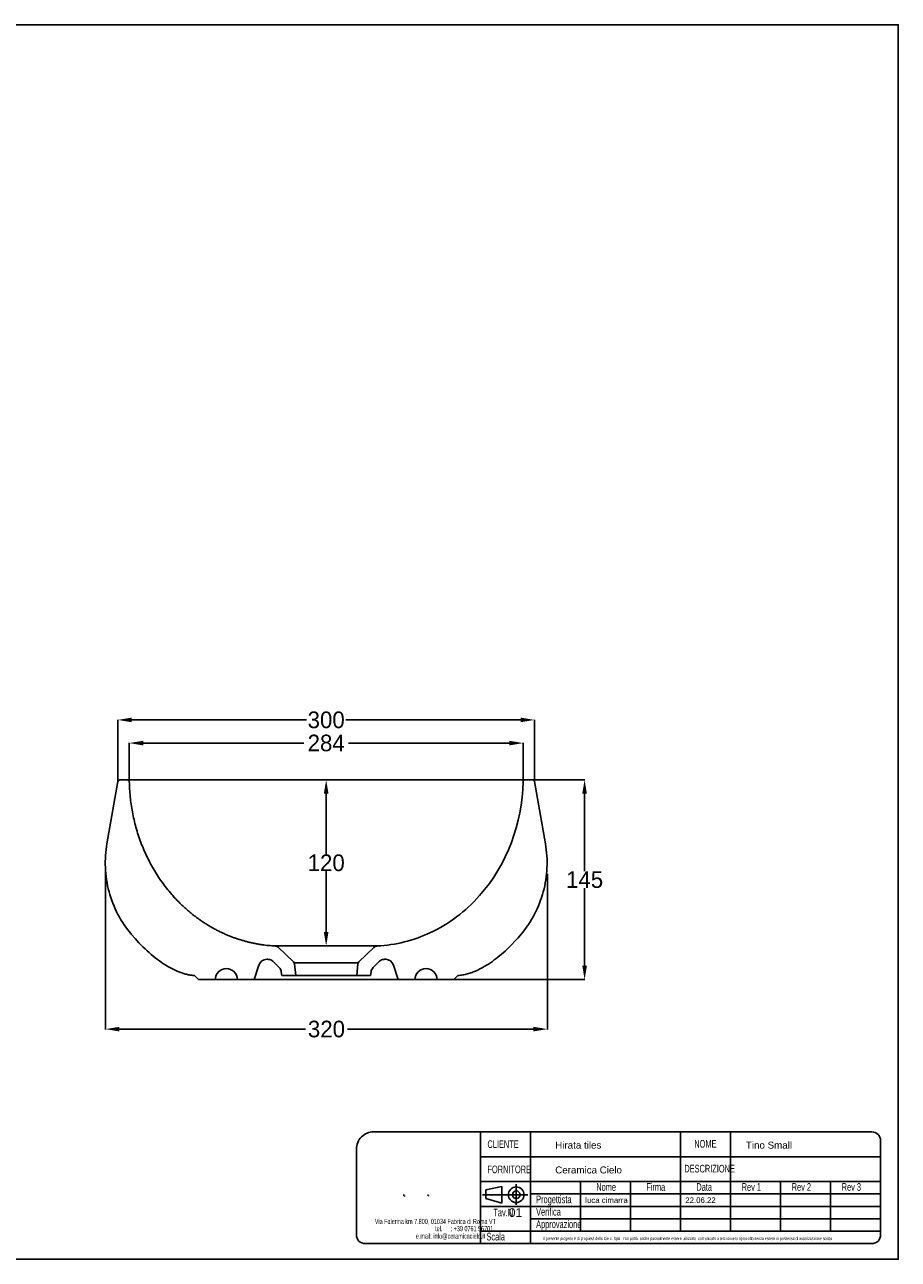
# Model space of a CAD drawing. Header units: centimetres. Extents: x -288 to 972, y 165 to 1056.
# Tile 2 of 2: x 342 to 972, y 165 to 1056. Entities that reach past the tile are written whole.
import ezdxf

# ---------------------------------------------------------------- set-up
doc = ezdxf.new("R2010")
doc.units = ezdxf.units.CM
doc.header["$MEASUREMENT"] = 0
for name, color, linetype in [('Cartiglio', 7, 'Continuous'), ('FORMAT', 7, 'Continuous'), ('Quote', 4, 'Continuous'), ('Sezione', 1, 'Continuous'), ('Vista', 9, 'Continuous')]:
    doc.layers.add(name, color=color, linetype=linetype)
doc.styles.add('SLDTEXTSTYLE1', font='TXT', dxfattribs={"width": 0.605})
doc.dimstyles.new('STANDARD_ACAD', dxfattribs={"dimtxt": 0.18, "dimasz": 0.18, "dimexe": 0.18, "dimexo": 0.0625, "dimgap": 0.09, "dimtad": 0, "dimtih": 1, "dimtoh": 1, "dimdec": 4, "dimzin": 0, "dimdsep": 46, "dimtxsty": 'Standard', "dimcen": 0.09, "dimadec": 0, "dimazin": 0, "dimtfac": 1, "dimtdec": 4, "dimtofl": 0, "dimtmove": 0, "dimatfit": 3, "dimfxl": 1, "dimtolj": 1, "dimtzin": 0, "dimarcsym": 0})

# ---------------------------------------------------------------- blocks, each defined once
blk = doc.blocks.new('*D10')
at = {"layer": 'Defpoints', "color": 0, "transparency": 16777216}
for p in [(701.79, 537.83), (417.83, 509.84), (701.79, 509.84)]:
    blk.add_point(p, dxfattribs=at)
at = {"layer": 'Quote', "color": 0, "lineweight": -2, "transparency": 16777216}
for p, q in [((417.83, 509.9), (417.83, 538.01)), ((427.83, 537.83), (543.72, 537.83)), ((691.79, 537.83), (575.9, 537.83)), ((701.79, 509.9), (701.79, 538.01))]:
    blk.add_line(p, q, dxfattribs=at)
at = {"layer": 'Quote', "color": 0, "transparency": 16777216}
for points in [[(427.83, 539.5), (427.83, 536.16), (417.83, 537.83)], [(691.79, 539.5), (691.79, 536.16), (701.79, 537.83)]]:
    blk.add_solid(points, dxfattribs=at)
at = {"layer": 'Quote', "color": 0, "transparency": 16777216, "insert": (559.81, 537.83), "char_height": 12, "attachment_point": 5}
blk.add_mtext('\\A1;284', dxfattribs=at)
blk = doc.blocks.new('*D11')
at = {"layer": 'Defpoints', "color": 0, "transparency": 16777216}
for p in [(710.03, 554.54), (409.59, 510.11), (710.03, 510.11)]:
    blk.add_point(p, dxfattribs=at)
at = {"layer": 'Quote', "color": 0, "lineweight": -2, "transparency": 16777216}
for p, q in [((409.59, 510.17), (409.59, 554.72)), ((419.59, 554.54), (545.72, 554.54)), ((700.03, 554.54), (573.9, 554.54)), ((710.03, 510.17), (710.03, 554.72))]:
    blk.add_line(p, q, dxfattribs=at)
at = {"layer": 'Quote', "color": 0, "transparency": 16777216}
for points in [[(419.59, 556.21), (419.59, 552.88), (409.59, 554.54)], [(700.03, 556.21), (700.03, 552.88), (710.03, 554.54)]]:
    blk.add_solid(points, dxfattribs=at)
at = {"layer": 'Quote', "color": 0, "transparency": 16777216, "insert": (559.81, 554.54), "char_height": 12, "attachment_point": 5}
blk.add_mtext('\\A1;300', dxfattribs=at)
blk = doc.blocks.new('*D13')
at = {"layer": 'Defpoints', "color": 0, "transparency": 16777216}
for p in [(559.81, 511.35), (560.01, 511.35), (560.01, 391.41)]:
    blk.add_point(p, dxfattribs=at)
at = {"layer": 'Quote', "color": 0, "lineweight": -2, "transparency": 16777216}
for p, q in [((559.95, 511.35), (559.63, 511.35)), ((559.81, 501.35), (559.81, 457.47)), ((559.81, 401.41), (559.81, 445.29)), ((559.95, 391.41), (559.63, 391.41))]:
    blk.add_line(p, q, dxfattribs=at)
at = {"layer": 'Quote', "color": 0, "transparency": 16777216}
for points in [[(558.14, 501.35), (561.48, 501.35), (559.81, 511.35)], [(558.14, 401.41), (561.48, 401.41), (559.81, 391.41)]]:
    blk.add_solid(points, dxfattribs=at)
at = {"layer": 'Quote', "color": 0, "transparency": 16777216, "insert": (559.81, 451.38), "char_height": 12, "attachment_point": 5}
blk.add_mtext('\\A1;120', dxfattribs=at)
blk = doc.blocks.new('*D14')
at = {"layer": 'Defpoints', "color": 0, "transparency": 16777216}
for p in [(400.7, 445.72), (719.32, 443.59), (719.32, 331.4)]:
    blk.add_point(p, dxfattribs=at)
at = {"layer": 'Quote', "color": 0, "lineweight": -2, "transparency": 16777216}
for p, q in [((400.7, 445.66), (400.7, 331.22)), ((719.32, 443.53), (719.32, 331.22)), ((410.7, 331.4), (544.92, 331.4)), ((709.32, 331.4), (575.1, 331.4))]:
    blk.add_line(p, q, dxfattribs=at)
at = {"layer": 'Quote', "color": 0, "transparency": 16777216}
for points in [[(410.7, 333.06), (410.7, 329.73), (400.7, 331.4)], [(709.32, 333.06), (709.32, 329.73), (719.32, 331.4)]]:
    blk.add_solid(points, dxfattribs=at)
at = {"layer": 'Quote', "color": 0, "transparency": 16777216, "insert": (560.01, 331.4), "char_height": 12, "attachment_point": 5}
blk.add_mtext('\\A1;320', dxfattribs=at)
blk = doc.blocks.new('*D16')
at = {"layer": 'Defpoints', "color": 0, "transparency": 16777216}
for p in [(708.49, 511.35, 58.76), (746.17, 511.35), (559.75, 367.11, 58.76)]:
    blk.add_point(p, dxfattribs=at)
at = {"layer": 'Quote', "color": 0, "lineweight": -2, "transparency": 16777216}
for p, q in [((708.55, 511.35), (746.35, 511.35)), ((746.17, 501.35), (746.17, 445.32)), ((746.17, 377.11), (746.17, 433.14)), ((559.81, 367.11), (746.35, 367.11))]:
    blk.add_line(p, q, dxfattribs=at)
at = {"layer": 'Quote', "color": 0, "transparency": 16777216}
for points in [[(744.5, 501.35), (747.84, 501.35), (746.17, 511.35)], [(744.5, 377.11), (747.84, 377.11), (746.17, 367.11)]]:
    blk.add_solid(points, dxfattribs=at)
at = {"layer": 'Quote', "color": 0, "transparency": 16777216, "insert": (746.17, 439.23), "char_height": 12, "attachment_point": 5}
blk.add_mtext('\\A1;145', dxfattribs=at)

msp = doc.modelspace()

# ---------------------------------------------------------------- linework, layer by layer
at = {"layer": 'Cartiglio'}
for points in [[(615.45, 211.56), (615.45, 211.56), (616.4, 211.56), (616.4, 211.56)], [(616.4, 211.2), (616.4, 210.91), (616.34, 210.72), (616.23, 210.61)], [(632.87, 211.51), (632.87, 211.51), (633.55, 211.51), (633.55, 211.51)], [(633.55, 211.32), (633.55, 211.09), (633.52, 210.95), (633.41, 210.86)]]:
    msp.add_open_spline(points, degree=3, dxfattribs=at)
at = {"layer": 'FORMAT'}
for p, q in [((675.02, 215.4), (686.53, 217.88)), ((675.02, 211.87), (675.02, 215.4)), ((686.53, 211.87), (686.53, 217.88)), ((696.86, 211.87), (696.86, 219.44)), ((705.26, 211.87), (672.47, 211.87)), ((675.02, 211.87), (675.02, 209.1)), ((675.02, 209.1), (686.53, 205.89)), ((686.53, 211.87), (686.53, 205.89)), ((696.86, 211.87), (696.86, 204.61))]:
    msp.add_line(p, q, dxfattribs=at)
for radius in [5.66, 2.73]:
    msp.add_circle((696.86, 211.87), radius, dxfattribs=at)
at = {"layer": 'Quote'}
for p, q in [((779.26, 221.4), (779.26, 185.57)), ((815.33, 221.4), (815.33, 185.57)), ((851.4, 221.4), (851.4, 185.57)), ((887.47, 221.4), (887.47, 185.57)), ((923.55, 221.4), (923.55, 185.57)), ((707.11, 212.45), (959.62, 212.45)), ((707.11, 203.49), (959.62, 203.49)), ((707.11, 194.53), (959.62, 194.53)), ((743.19, 185.57), (959.62, 185.57))]:
    msp.add_line(p, q, dxfattribs=at)
for points in [[(594.03, 257.24), (671.04, 257.24), (671.04, 176.61), (587.92, 176.61, -0.414214), (581.62, 182.91), (581.62, 244.83, -0.414214)], [(851.4, 257.24), (953.32, 257.24, -0.414214), (959.62, 250.94), (959.62, 239.32), (851.4, 239.32)]]:
    msp.add_lwpolyline(points, format="xyb", close=True, dxfattribs=at)
for points in [[(671.04, 257.24), (815.33, 257.24), (815.33, 239.32), (671.04, 239.32)], [(707.11, 239.32), (671.04, 239.32), (671.04, 257.24), (707.11, 257.24)], [(707.11, 257.24), (815.33, 257.24), (815.33, 239.32), (707.11, 239.32)], [(851.4, 239.32), (815.33, 239.32), (815.33, 257.24), (851.4, 257.24)], [(671.04, 239.32), (815.33, 239.32), (815.33, 221.4), (671.04, 221.4)], [(707.11, 221.4), (671.04, 221.4), (671.04, 239.32), (707.11, 239.32)], [(707.11, 239.32), (815.33, 239.32), (815.33, 221.4), (707.11, 221.4)], [(851.4, 239.32), (959.62, 239.32), (959.62, 221.4), (851.4, 221.4)], [(707.11, 185.57), (671.04, 185.57), (671.04, 221.4), (707.11, 221.4)], [(707.11, 221.4), (743.19, 221.4), (743.19, 185.57), (707.11, 185.57)], [(743.19, 221.4), (959.62, 221.4), (959.62, 185.57), (743.19, 185.57)], [(671.04, 185.57), (707.11, 185.57), (707.11, 203.49), (671.04, 203.49)], [(707.11, 185.57), (671.04, 185.57), (671.04, 176.61), (707.11, 176.61)]]:
    msp.add_lwpolyline(points, close=True, dxfattribs=at)
msp.add_lwpolyline([(671.04, 176.61), (953.32, 176.61, 0.414214), (959.62, 182.91), (959.62, 185.57)], format="xyb", dxfattribs=at)
at = {"layer": 'Sezione', "lineweight": -3}
for p, q in [((410.91, 511.34), (411.07, 511.35)), ((411.07, 511.35), (416.33, 511.35)), ((416.51, 511.34), (416.33, 511.35)), ((703.29, 511.35), (708.55, 511.35)), ((536.28, 379.85), (525.4, 390.3)), ((583.34, 379.85), (594.22, 390.3)), ((507.81, 367.11), (511.28, 377.67)), ((516.92, 381.79), (516.98, 381.8)), ((517, 381.8), (516.98, 381.8)), ((517, 381.8), (517.05, 381.8)), ((518.24, 381.72), (517.54, 381.77)), ((525.95, 375.92), (521.34, 380.34)), ((537.81, 370.11), (536.89, 378.63)), ((581.81, 370.11), (582.73, 378.63)), ((593.67, 375.92), (598.28, 380.34)), ((601.39, 381.72), (602.08, 381.77)), ((602.62, 381.8), (602.57, 381.8)), ((602.62, 381.8), (602.64, 381.8)), ((602.7, 381.79), (602.64, 381.8)), ((611.81, 367.11), (608.34, 377.67)), ((467.81, 367.11), (464.81, 370.11)), ((467.81, 367.11), (479.81, 367.11)), ((495.81, 367.11), (507.81, 367.11)), ((527.75, 370.11), (527.46, 372.85)), ((527.75, 370.11), (537.81, 370.11)), ((591.87, 370.11), (581.81, 370.11)), ((591.87, 370.11), (592.17, 372.85)), ((623.81, 367.11), (611.81, 367.11)), ((651.81, 367.11), (639.81, 367.11)), ((654.81, 370.11), (651.81, 367.11)), ((651.81, 367.11), (654.81, 370.11))]:
    msp.add_line(p, q, dxfattribs=at)
for points in [[(464.81, 370.11), (464.19, 370.15), (463.57, 370.21), (462.94, 370.28), (462.31, 370.36), (461.67, 370.46), (461.02, 370.57), (460.37, 370.7), (459.71, 370.84), (459.05, 370.99), (458.38, 371.16), (457.7, 371.34), (457.02, 371.54), (455.64, 371.98), (454.25, 372.48), (452.84, 373.03), (451.41, 373.64), (449.96, 374.32), (448.51, 375.04), (447.04, 375.83), (445.56, 376.67), (444.08, 377.56), (442.59, 378.51), (441.09, 379.52), (439.59, 380.57), (438.09, 381.68), (436.59, 382.83), (435.09, 384.04), (433.6, 385.29), (432.11, 386.58), (430.63, 387.92), (429.16, 389.29), (427.7, 390.71), (424.81, 393.65), (421.99, 396.72), (419.23, 399.91), (417.89, 401.55), (416.59, 403.23), (415.32, 404.96), (414.1, 406.73), (412.92, 408.54), (411.78, 410.39), (410.69, 412.27), (409.65, 414.19), (408.66, 416.15), (407.72, 418.14), (406.83, 420.15), (406, 422.2), (405.22, 424.27), (404.5, 426.36), (403.84, 428.47), (403.23, 430.6), (402.69, 432.75), (402.2, 434.91), (401.78, 437.09), (401.42, 439.27), (401.11, 441.45), (400.87, 443.64), (400.69, 445.83), (400.57, 448.02), (400.51, 450.21), (400.5, 452.39), (400.56, 454.55), (400.68, 456.71), (400.85, 458.86), (401.08, 460.99), (401.36, 463.1), (401.7, 465.19), (409.59, 510.11)], [(710.03, 510.11), (717.92, 465.19), (718.27, 463.03), (718.56, 460.86), (718.79, 458.69), (718.96, 456.52), (719.07, 454.34), (719.12, 452.17), (719.11, 449.99), (719.05, 447.81), (718.92, 445.64), (718.73, 443.47), (718.49, 441.31), (718.19, 439.15), (717.83, 437), (717.4, 434.86), (716.93, 432.73), (716.39, 430.6), (715.79, 428.5), (715.14, 426.41), (714.43, 424.35), (713.67, 422.31), (712.85, 420.29), (711.97, 418.29), (711.05, 416.32), (710.07, 414.38), (709.04, 412.46), (707.95, 410.57), (706.82, 408.72), (705.63, 406.89), (704.39, 405.09), (703.11, 403.33), (701.77, 401.6), (700.39, 399.91), (698.21, 397.37), (695.96, 394.88), (693.63, 392.43), (691.24, 390.04), (688.78, 387.72), (686.25, 385.48), (683.67, 383.34), (682.36, 382.31), (681.03, 381.3), (679.67, 380.32), (678.27, 379.34), (676.83, 378.38), (675.35, 377.44), (673.83, 376.54), (672.29, 375.67), (670.71, 374.84), (669.12, 374.06), (667.49, 373.33), (666.67, 372.99), (665.85, 372.66), (665.02, 372.35), (664.19, 372.05), (663.35, 371.77), (662.51, 371.51), (661.67, 371.27), (660.83, 371.05), (659.98, 370.85), (659.13, 370.67), (658.28, 370.51), (657.43, 370.38), (656.58, 370.27), (655.72, 370.18), (654.81, 370.11)]]:
    msp.add_lwpolyline(points, dxfattribs=at)
at = {"layer": 'Sezione', "lineweight": -3, "extrusion": (0, 0, -1)}
for centre, radius, start, end in [((-411.08, 509.84), 1.51, 10.2769, 83.42862), ((-708.55, 509.85), 1.5, 89.99946, 170.03771), ((-487.81, 367.11), 8, 360, 90), ((-516.98, 375.79), 6, 18.21988, 89.28136), ((-516.98, 375.8), 6, 89.29879, 89.38543), ((-602.64, 375.8), 6, 90.61457, 90.70121), ((-602.64, 375.79), 6, 90.71864, 161.78012), ((-631.81, 367.11), 8, 90, 180)]:
    msp.add_arc(centre, radius, start, end, dxfattribs=at)
at = {"layer": 'Sezione', "lineweight": -3}
for centre, radius, start, end in [((416.32, 509.84), 1.51, 1.53478, 82.80699), ((703.29, 509.85), 1.5, 89.99827, 178.82015), ((522.63, 387.42), 4, 76.97965, 87.13983), ((522.63, 387.42), 4, 46.16914, 76.97965), ((596.99, 387.42), 4, 103.02035, 133.83086), ((596.99, 387.42), 4, 92.86017, 103.02035), ((487.81, 367.11), 8, 360, 90), ((516.98, 375.8), 6, 84.64014, 89.78148), ((517.88, 376.73), 5, 46.16914, 85.8921), ((522.48, 372.31), 5, 6.1766, 46.16914), ((534.9, 378.41), 2, 6.1761, 46.17663), ((584.72, 378.41), 2, 133.82337, 173.8239), ((597.14, 372.31), 5, 133.83086, 173.8234), ((601.74, 376.73), 5, 94.1079, 133.83086), ((602.64, 375.8), 6, 90.21852, 95.35986), ((631.81, 367.11), 8, 90, 180)]:
    msp.add_arc(centre, radius, start, end, dxfattribs=at)
msp.add_rational_spline([(522.83, 391.41), (503.15, 392.4), (485.01, 400.84), (464.64, 410.32), (449.19, 427.73), (418.82, 461.95), (417.83, 509.88)], [0.994677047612, 0.929354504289, 0.896047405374, 0.861396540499, 0.861396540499, 0.861396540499, 0.995208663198], degree=2, knots=[1.59999, 1.59999, 1.59999, 41.257953, 41.257953, 86.998815, 86.998815, 180.696626, 180.696626, 180.696626], dxfattribs=at)
msp.add_open_spline([(701.79, 509.88), (701.17, 479.92), (690.48, 450.32), (670.43, 427.73), (660.42, 416.45), (648.3, 407.21), (634.61, 400.84), (622.7, 395.29), (609.9, 392.07), (596.79, 391.41)], degree=3, knots=[1.498843, 1.498843, 1.498843, 1.498843, 93.202604, 93.202604, 93.202604, 138.619698, 138.619698, 138.619698, 178.112783, 178.112783, 178.112783, 178.112783], dxfattribs=at)
at = {"layer": 'Vista'}
for p, q in [((416.33, 511.35), (703.29, 511.35)), ((522.83, 391.41), (597.19, 391.41)), ((536.69, 379.29), (582.93, 379.29)), ((479.81, 367.11), (495.81, 367.11)), ((507.81, 367.11), (611.81, 367.11)), ((537.81, 370.11), (581.81, 370.11)), ((623.81, 367.11), (639.81, 367.11))]:
    msp.add_line(p, q, dxfattribs=at)
msp.add_lwpolyline([(-287.6, 1056.28), (972.4, 1056.28), (972.4, 165.28), (-287.6, 165.28)], close=True, dxfattribs=at)

# ---------------------------------------------------------------- texts
at = {"layer": 'FORMAT', "attachment_point": 1, "style": 'SLDTEXTSTYLE1'}
for s, insert, char_height in [('{\\fArial|b0|i0|c0|p34;CLIENTE}', (676.09, 251.14), 5.517), ('{\\fArial|b0|i0|c0|p34;NOME}', (825.28, 251.38), 5.517), ('{\\fArial|b0|i0|c0|p34;FORNITORE}', (676.09, 232.93), 5.517), ('{\\fArial|b0|i0|c0|p34;DESCRIZIONE}', (818.1, 233.47), 5.517), ('{\\fArial|b0|i0|c0|p34;Nome}', (754.6, 220.24), 5.517), ('{\\fArial|b0|i0|c0|p34;Firma}', (790.67, 220.24), 5.517), ('{\\fArial|b0|i0|c0|p34;Data}', (826.74, 220.24), 5.517), ('{\\fArial|b0|i0|c0|p34;Rev 1}', (859.46, 220.24), 5.517), ('{\\fArial|b0|i0|c0|p34;Rev 2}', (895.53, 220.24), 5.517), ('{\\fArial|b0|i0|c0|p34;Rev 3}', (931.6, 220.24), 5.517), ('{\\fArial|b0|i0|c0|p34;Progettista}', (711.22, 211.29), 5.517), ('\\pxi-3,l4,t4;{\\fArial|b0|i0|c0|p34;Tav.N.}', (674.87, 201.82), 5.517), ('{\\fArial|b0|i0|c0|p34;Verifica}', (711.22, 202.33), 5.517), ('{\\fArial|b0|i0|c0|p34;Via Falerina km 7.800, 01034 Fabrica di Roma VT }', (594.87, 194.48), 3.7235), ('\\pxi-0.58224,l1.5822,t1.5822;{\\fArial|b0|i0|c0|p34;tel.^I: +39 0761 56701}', (634.69, 189.29), 3.7235), ('{\\fArial|b0|i0|c0|p34;Approvazione}', (711.22, 193.37), 5.517), ('{\\fArial|b0|i0|c0|p34;e.mail: info@ceramicacielo.it}', (624.42, 183.91), 3.7235), ('{\\fArial|b0|i0|c0|p34;Scala}', (675.43, 184.41), 5.517), ('{\\f@Arial Unicode MS|b0|i0|c0|p34;Il presente progetto è di proprietà della Cielo. SpA ; non potrà, anche parzialmente essere utilizzato, comunicato a terzi ovvero riprodotto senza essere in possesso di autorizzazione scritta}', (716.21, 181.5), 2.38304)]:
    msp.add_mtext(s, dxfattribs=dict(at, insert=insert, char_height=char_height))
at = {"layer": 'Quote', "attachment_point": 1}
for s, width, insert, char_height in [('{\\fArial|b0|i0|c0|p34;Hirata tiles}', 533.851, (724.99, 250.21), 5.04), ('{\\fArial|b0|i0|c0|p34;Tino Small}', 533.851, (862.52, 250.21), 5.04), ('{\\fArial|b0|i0|c0|p34;Ceramica Cielo}', 533.851, (724.99, 232.29), 5.04), ('\\pxi-2,l3,t3;{\\fArial|b0|i0|c0|p34;luca cimarra}', 226.1874, (742.63, 209.96), 4.032), ('\\pxi-2,l3,t3;{\\fArial|b0|i0|c0|p34;22.06.22}', 8.2674, (814.77, 209.96), 4.032), ('\\pxi-2,l3,t3;{\\fArial|b0|i0|c0|p34;01}', 8.2674, (685.14, 202.15), 6.3)]:
    msp.add_mtext_dynamic_manual_height_columns(s, width=width, gutter_width=12.5, heights=[0], dxfattribs=dict(at, insert=insert, char_height=char_height))

# ---------------------------------------------------------------- dimensions: what is measured, and where the dimension line sits
at = {"layer": 'Quote'}
for base, p1, p2, picture, middle in [((710.03, 554.54), (409.59, 510.11), (710.03, 510.11), '*D11', (559.81, 554.54)), ((701.79, 537.83), (417.83, 509.84), (701.79, 509.84), '*D10', (559.81, 537.83))]:
    dim = msp.add_linear_dim(base=base, p1=p1, p2=p2, dimstyle='STANDARD_ACAD', override={"dimtxt": 12, "dimasz": 10, "dimdec": 0, "dimtdec": 0, "dimtmove": 2}, dxfattribs=at)
    dim.commit()
    dim.dimension.update_dxf_attribs({"geometry": picture, "text_midpoint": middle})
dim = msp.add_linear_dim(base=(559.81, 511.35), p1=(560.01, 391.41), p2=(560.01, 511.35), angle=90, dimstyle='STANDARD_ACAD', override={"dimtxt": 12, "dimasz": 10, "dimdec": 0, "dimtdec": 0, "dimtmove": 2}, dxfattribs=at)
dim.commit()
dim.dimension.update_dxf_attribs({"geometry": '*D13', "text_midpoint": (559.81, 451.38)})
dim = msp.add_linear_dim(base=(746.17, 511.35), p1=(559.75, 367.11, 58.76), p2=(708.49, 511.35, 58.76), angle=90, text='145', dimstyle='STANDARD_ACAD', override={"dimtxt": 12, "dimasz": 10, "dimdec": 0, "dimtdec": 0, "dimtmove": 2}, dxfattribs=at)
dim.commit()
dim.dimension.update_dxf_attribs({"geometry": '*D16', "text_midpoint": (746.17, 439.23)})
dim = msp.add_linear_dim(base=(719.32, 331.4), p1=(400.7, 445.72), p2=(719.32, 443.59), text='320', dimstyle='STANDARD_ACAD', override={"dimtxt": 12, "dimasz": 10, "dimdec": 0, "dimtdec": 0, "dimtmove": 2}, dxfattribs=at)
dim.commit()
dim.dimension.update_dxf_attribs({"geometry": '*D14', "text_midpoint": (560.01, 331.4)})

doc.saveas('drawing.dxf')
